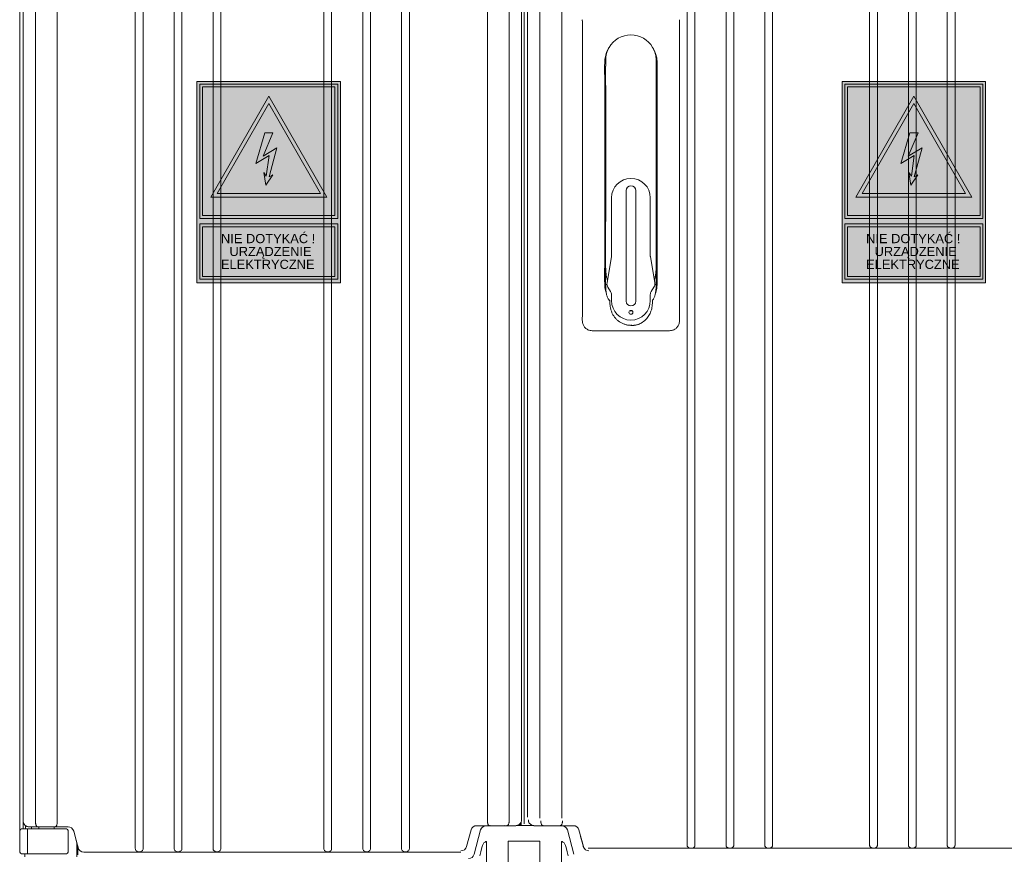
# Model space of a CAD drawing. Header units: centimetres. Extents: x -4572 to 125430, y -27163 to 73697.
# Tile 36 of 44: x 104420 to 104927, y -17910 to -17480. Entities that reach past the tile are written whole.
import ezdxf

# ---------------------------------------------------------------- set-up
doc = ezdxf.new("R2010")
doc.units = ezdxf.units.CM
doc.header["$MEASUREMENT"] = 0
doc.layers.add('2DE_OBP_Lovato-Apparatus', color=32, linetype='Continuous')
doc.layers.add('kontur', color=7, linetype='Continuous')
doc.layers.add('obudowy', color=7, linetype='Continuous', lineweight=0)
doc.styles.add('ARIAL', font='arial.ttf', dxfattribs={"width": 0.8})

# ---------------------------------------------------------------- blocks, each defined once
blk = doc.blocks.new('ASQCqe')
at = {"layer": 'kontur', "color": 7, "lineweight": 0}
for p, q in [((47388.5, 5964.17), (47388.5, 5180.17)), ((47388.52, 5964.17), (47388.52, 5176.14)), ((47390.24, 5177.64), (47390.24, 5966.6)), ((47647.19, 5181.65), (47647.26, 5966.6)), ((47648.53, 5965.04), (47648.53, 5180.63)), ((47648.55, 5180.17), (47648.55, 5964.17)), ((47650.31, 5183.63), (47650.31, 5964.54)), ((47390.24, 5181.57), (47390.24, 5963.58)), ((47396.66, 5181.15), (47396.66, 5963.56)), ((47640.82, 5181.15), (47640.83, 5963.56)), ((47647.25, 5181.57), (47647.25, 5963.58)), ((47629.63, 5181.6), (47629.63, 5958.17)), ((47388.5, 5949.17), (47388.5, 5197.17)), ((47648.53, 5950.03), (47648.53, 5197.63)), ((47648.54, 5949.17), (47648.54, 5197.17)), ((47656.72, 5869.97), (47656.72, 5183.13)), ((47667.91, 5869.97), (47667.91, 5183.13)), ((47545.3, 5466.22), (47545.3, 5814.41)), ((47549.31, 5466.22), (47549.31, 5814.41)), ((47565.34, 5466.22), (47565.34, 5814.41)), ((47569.35, 5466.22), (47569.35, 5814.41)), ((47585.38, 5466.22), (47585.38, 5814.41)), ((47589.39, 5466.22), (47589.39, 5814.41)), ((47732.6, 5815.46), (47732.6, 5170.12)), ((47736.6, 5815.46), (47736.6, 5170.12)), ((47752.61, 5815.46), (47752.61, 5170.12)), ((47756.61, 5815.46), (47756.61, 5170.12)), ((47772.62, 5815.46), (47772.62, 5170.12)), ((47776.62, 5815.46), (47776.62, 5170.12)), ((47826.65, 5815.46), (47826.65, 5170.12)), ((47830.65, 5815.46), (47830.65, 5170.12)), ((47846.66, 5815.46), (47846.66, 5170.12)), ((47850.66, 5815.46), (47850.66, 5170.12)), ((47866.67, 5815.46), (47866.67, 5170.12)), ((47870.67, 5815.46), (47870.67, 5170.12)), ((47407.87, 5181.6), (47407.87, 5666.62)), ((47714.8, 5580.67), (47715.77, 5578.63)), ((47690.58, 5571.02), (47690.58, 5574.08)), ((47693.58, 5473.28), (47693.58, 5503.05)), ((47701.08, 5449.77), (47701.08, 5506.8)), ((47706.09, 5506.8), (47706.09, 5449.77)), ((47713.59, 5503.05), (47713.59, 5473.28)), ((47691.27, 5459.14), (47693.54, 5472.78)), ((47713.63, 5472.78), (47715.91, 5459.14)), ((47545.3, 5466.22), (47545.3, 5168.56)), ((47549.3, 5466.22), (47549.3, 5168.56)), ((47565.34, 5466.22), (47565.34, 5168.56)), ((47569.34, 5466.22), (47569.34, 5168.56)), ((47585.38, 5466.22), (47585.38, 5168.56)), ((47589.38, 5466.22), (47589.38, 5168.56)), ((47693.12, 5454.75), (47691.68, 5457.06)), ((47715.49, 5457.06), (47714.05, 5454.75)), ((47693.58, 5450.02), (47693.58, 5453.16)), ((47713.59, 5453.16), (47713.59, 5450.02)), ((47703.57, 5445.01), (47703.59, 5445.01)), ((47388.51, 5180.07), (47388.51, 5180.17)), ((47390.02, 5177.64), (47392.49, 5177.64)), ((47390.24, 5181.55), (47390.24, 5181.57)), ((47390.24, 5181.57), (47390.24, 5181.57)), ((47391.54, 5179.21), (47391.54, 5177.64)), ((47392.49, 5177.64), (47410.53, 5177.64)), ((47397.82, 5178.65), (47393.29, 5178.65)), ((47394.54, 5178.65), (47394.54, 5177.64)), ((47396.66, 5181.59), (47396.66, 5181.6)), ((47406.77, 5178.65), (47397.82, 5178.65)), ((47398.3, 5178.65), (47398.3, 5177.64)), ((47406.3, 5177.64), (47406.3, 5178.65)), ((47413.44, 5178.65), (47406.77, 5178.65)), ((47407.87, 5181.6), (47407.86, 5181.15)), ((47410.53, 5177.64), (47412.03, 5177.64)), ((47630.74, 5179.23), (47624.07, 5179.23)), ((47639.69, 5179.23), (47630.74, 5179.23)), ((47644.22, 5179.23), (47639.69, 5179.23)), ((47644.37, 5179.24), (47653.52, 5179.24)), ((47646.47, 5180.24), (47646.47, 5179.24)), ((47646.97, 5181.03), (47646.97, 5179.24)), ((47658.25, 5179.23), (47653.73, 5179.23)), ((47667.2, 5179.23), (47658.25, 5179.23)), ((47673.88, 5179.23), (47667.2, 5179.23)), ((47388.52, 5166.14), (47388.52, 5176.14)), ((47392.48, 5166.14), (47392.48, 5176.14)), ((47413.53, 5166.14), (47413.53, 5176.14)), ((47418.63, 5167.87), (47416.34, 5176.42)), ((47621.17, 5177), (47618.88, 5168.45)), ((47622.76, 5164.46), (47626.12, 5177.01)), ((47674.19, 5164.46), (47670.83, 5177.01)), ((47679.07, 5168.45), (47676.77, 5177)), ((47418.03, 5170.1), (47418.52, 5168.27)), ((47418.03, 5170.1), (47418.03, 5163.17)), ((47418.05, 5167.6), (47418.72, 5167.61)), ((47418.52, 5164.15), (47418.52, 5168.27)), ((47448.1, 5168.56), (47448.1, 5167.51)), ((47452.11, 5168.56), (47452.11, 5167.51)), ((47468.14, 5168.56), (47468.14, 5167.51)), ((47472.15, 5168.56), (47472.15, 5167.51)), ((47488.18, 5168.56), (47488.18, 5167.51)), ((47492.19, 5168.56), (47492.19, 5167.51)), ((47545.3, 5168.56), (47545.3, 5167.51)), ((47549.3, 5168.56), (47549.3, 5167.51)), ((47565.34, 5168.56), (47565.34, 5167.51)), ((47569.34, 5168.56), (47569.34, 5167.51)), ((47585.38, 5168.56), (47585.38, 5167.51)), ((47589.38, 5168.56), (47589.38, 5167.51)), ((47627.49, 5169.88), (47627.49, 5169.9)), ((47629.15, 5158.24), (47629.16, 5171.11)), ((47640.28, 5171.23), (47648.47, 5171.23)), ((47640.28, 5171.23), (47640.29, 5158.24)), ((47656.67, 5171.23), (47648.47, 5171.23)), ((47656.67, 5171.23), (47656.66, 5158.24)), ((47667.8, 5158.24), (47667.79, 5171.11)), ((47669.46, 5169.88), (47669.46, 5169.9)), ((48015.77, 5167.62), (47681.56, 5167.62)), ((47732.6, 5170.12), (47732.6, 5169.14)), ((47732.89, 5168.3), (47732.89, 5168.3)), ((47733.33, 5167.9), (47733.33, 5167.9)), ((47734.19, 5167.66), (47735.01, 5167.66)), ((47736.6, 5170.12), (47736.6, 5169.14)), ((47752.61, 5170.12), (47752.61, 5169.14)), ((47752.9, 5168.3), (47752.9, 5168.3)), ((47753.34, 5167.9), (47753.34, 5167.9)), ((47754.2, 5167.66), (47755.02, 5167.66)), ((47756.61, 5170.12), (47756.61, 5169.14)), ((47772.62, 5170.12), (47772.62, 5169.14)), ((47772.91, 5168.3), (47772.91, 5168.3)), ((47773.35, 5167.9), (47773.35, 5167.9)), ((47774.21, 5167.66), (47775.04, 5167.66)), ((47776.62, 5170.12), (47776.62, 5169.14)), ((47826.65, 5170.12), (47826.65, 5169.14)), ((47826.94, 5168.3), (47826.94, 5168.3)), ((47827.38, 5167.9), (47827.38, 5167.9)), ((47828.24, 5167.66), (47829.06, 5167.66)), ((47830.65, 5170.12), (47830.65, 5169.14)), ((47846.66, 5170.12), (47846.66, 5169.14)), ((47846.95, 5168.3), (47846.95, 5168.3)), ((47847.39, 5167.9), (47847.39, 5167.9)), ((47848.25, 5167.66), (47849.07, 5167.66)), ((47850.66, 5170.12), (47850.66, 5169.14)), ((47866.67, 5170.12), (47866.67, 5169.14)), ((47866.96, 5168.3), (47866.96, 5168.3)), ((47867.4, 5167.9), (47867.4, 5167.9)), ((47868.26, 5167.66), (47869.08, 5167.66)), ((47870.67, 5170.12), (47870.67, 5169.14)), ((47392.49, 5164.64), (47390.02, 5164.64)), ((47391.11, 5163.09), (47391.11, 5164.64)), ((47410.53, 5164.64), (47392.49, 5164.64)), ((47412.03, 5164.64), (47410.53, 5164.64)), ((47418.55, 5167.14), (47418.93, 5167.14)), ((47615.95, 5165.64), (47421.53, 5165.64)), ((47449.64, 5165.79), (47449.84, 5165.79)), ((47449.84, 5165.79), (47450.37, 5165.79)), ((47450.37, 5165.79), (47450.57, 5165.79)), ((47469.68, 5165.79), (47469.88, 5165.79)), ((47469.88, 5165.79), (47470.41, 5165.79)), ((47470.41, 5165.79), (47470.61, 5165.79)), ((47489.72, 5165.79), (47489.92, 5165.79)), ((47489.92, 5165.79), (47490.45, 5165.79)), ((47490.45, 5165.79), (47490.65, 5165.79)), ((47546.84, 5165.79), (47547.04, 5165.79)), ((47547.04, 5165.79), (47547.56, 5165.79)), ((47547.56, 5165.79), (47547.77, 5165.79)), ((47566.88, 5165.79), (47567.08, 5165.79)), ((47567.08, 5165.79), (47567.6, 5165.79)), ((47567.6, 5165.79), (47567.81, 5165.79)), ((47586.92, 5165.79), (47587.12, 5165.79)), ((47587.12, 5165.79), (47587.64, 5165.79)), ((47587.64, 5165.79), (47587.85, 5165.79))]:
    blk.add_line(p, q, dxfattribs=at)
at = {"layer": 'kontur', "color": 7, "lineweight": 0, "flags": 128}
for points in [[(47678.54, 5594.27), (47678.54, 5594.3), (47678.54, 5594.7), (47678.55, 5594.9)], [(47678.56, 5593.12), (47678.56, 5593.5), (47678.55, 5593.9), (47678.55, 5594.17)], [(47728.62, 5594.16), (47728.62, 5593.91), (47728.61, 5593.51), (47728.61, 5593.13)], [(47728.62, 5594.88), (47728.63, 5594.7), (47728.63, 5594.31), (47728.63, 5594.26)], [(47678.57, 5588.23), (47678.57, 5589.07), (47678.57, 5590.18), (47678.57, 5591.28), (47678.57, 5592.39), (47678.56, 5593.02)], [(47728.61, 5593.03), (47728.6, 5592.4), (47728.6, 5591.29), (47728.6, 5590.19), (47728.6, 5589.08), (47728.6, 5588.22)], [(47703.59, 5434.51), (47699.56, 5434.51), (47695.53, 5434.51), (47691.17, 5434.51), (47686.8, 5434.5), (47685.71, 5434.49), (47684.62, 5434.47), (47684.12, 5434.48), (47683.61, 5434.5), (47683.11, 5434.55), (47682.61, 5434.63), (47682.12, 5434.75), (47681.74, 5434.88), (47681.37, 5435.04), (47681.01, 5435.23), (47680.67, 5435.44), (47680.33, 5435.71), (47680.02, 5436), (47679.74, 5436.32), (47679.48, 5436.65), (47679.26, 5437.01), (47679.07, 5437.38), (47678.9, 5437.76), (47678.78, 5438.16), (47678.67, 5438.6), (47678.6, 5439.06), (47678.56, 5439.52), (47678.54, 5439.98), (47678.53, 5440.44), (47678.54, 5441.22), (47678.55, 5442.01), (47678.55, 5442.8), (47678.55, 5446.91), (47678.55, 5451.02), (47678.57, 5461.97), (47678.57, 5472.92), (47678.57, 5483.87), (47678.57, 5516.73), (47678.57, 5560.22), (47678.57, 5573.53), (47678.57, 5586.85), (47678.57, 5587.96), (47678.57, 5588.13)], [(47690.58, 5574.08), (47690.69, 5575.78), (47691.02, 5577.45), (47691.57, 5579.06), (47692.32, 5580.59), (47693.27, 5582), (47694.39, 5583.28), (47695.67, 5584.4), (47697.08, 5585.35), (47698.61, 5586.1), (47700.22, 5586.65), (47701.89, 5586.98), (47703.59, 5587.09)], [(47728.6, 5588.11), (47728.6, 5587.97), (47728.6, 5586.86), (47728.6, 5573.58), (47728.6, 5560.29), (47728.6, 5516.73), (47728.6, 5483.87), (47728.6, 5472.92), (47728.6, 5461.97), (47728.62, 5451.02), (47728.62, 5446.91), (47728.62, 5442.8), (47728.63, 5442.03), (47728.63, 5441.25), (47728.64, 5440.48), (47728.64, 5440.01), (47728.62, 5439.54), (47728.57, 5439.07), (47728.5, 5438.61), (47728.39, 5438.16), (47728.27, 5437.76), (47728.11, 5437.38), (47727.91, 5437.01), (47727.69, 5436.65), (47727.44, 5436.32), (47727.15, 5436), (47726.84, 5435.71), (47726.5, 5435.44), (47726.16, 5435.23), (47725.8, 5435.04), (47725.43, 5434.88), (47725.05, 5434.75), (47724.56, 5434.63), (47724.06, 5434.55), (47723.56, 5434.5), (47723.05, 5434.48), (47722.55, 5434.47), (47721.46, 5434.49), (47720.37, 5434.5), (47716, 5434.51), (47711.64, 5434.51), (47707.61, 5434.51), (47703.59, 5434.51)], [(47703.59, 5587.09), (47705.27, 5586.98), (47706.93, 5586.65), (47708.53, 5586.11), (47710.05, 5585.37), (47711.46, 5584.44), (47712.73, 5583.33), (47713.85, 5582.07), (47714.8, 5580.67)], [(47692.21, 5580.36), (47692.11, 5580.21), (47691.72, 5579.55), (47691.38, 5578.87), (47691.07, 5578.17), (47690.81, 5577.45), (47690.59, 5576.72), (47690.41, 5575.98), (47690.3, 5575.31), (47690.21, 5574.64), (47690.15, 5573.97), (47690.11, 5573.3), (47690.08, 5572.39), (47690.06, 5571.48), (47690.05, 5570.57), (47690.06, 5567.88), (47690.07, 5565.19), (47690.08, 5559.82), (47690.08, 5554.12), (47690.08, 5532.52), (47690.08, 5510.93), (47690.07, 5488.95), (47690.07, 5474.24), (47690.07, 5469.32), (47690.06, 5464.4), (47690.05, 5461.16), (47690.05, 5460.08), (47690.07, 5459.01), (47690.11, 5457.93), (47690.16, 5457.27), (47690.23, 5456.62), (47690.33, 5455.97), (47690.46, 5455.33), (47690.62, 5454.69), (47690.85, 5453.98), (47690.95, 5453.72)], [(47716.23, 5453.78), (47716.37, 5454.15), (47716.59, 5454.88), (47716.77, 5455.62), (47716.91, 5456.43), (47717.01, 5457.24), (47717.07, 5458.05), (47717.1, 5458.87), (47717.11, 5459.7), (47717.12, 5460.53), (47717.12, 5462.96), (47717.11, 5465.4), (47717.1, 5470.27), (47717.1, 5475.45), (47717.09, 5553.77), (47717.09, 5559.28), (47717.1, 5564.8), (47717.11, 5566.8), (47717.13, 5568.79), (47717.13, 5570.79), (47717.1, 5572.78), (47717.06, 5573.6), (47717, 5574.42), (47716.9, 5575.23), (47716.8, 5575.85), (47716.66, 5576.46), (47716.49, 5577.06), (47716.3, 5577.66), (47715.99, 5578.43), (47715.64, 5579.18), (47715.24, 5579.91), (47714.79, 5580.61)], [(47715.77, 5578.63), (47716.37, 5576.45), (47716.59, 5574.2)], [(47716.59, 5574.2), (47716.6, 5573.84), (47716.61, 5573.66), (47716.61, 5573.56), (47716.61, 5573.51), (47716.61, 5573.49), (47716.61, 5573.47), (47716.61, 5573.47), (47716.61, 5573.47), (47716.61, 5573.46), (47716.61, 5573.46), (47716.61, 5573.46), (47716.61, 5573.46), (47716.61, 5573.46), (47716.61, 5573.46), (47716.61, 5573.46), (47716.61, 5573.46), (47716.61, 5573.46), (47716.61, 5573.46), (47716.61, 5573.46), (47716.61, 5573.46), (47716.61, 5573.37), (47716.61, 5573.25), (47716.61, 5573.1), (47716.61, 5572.92), (47716.61, 5572.72), (47716.61, 5572.49), (47716.61, 5571.84), (47716.61, 5571.04)], [(47690.57, 5467.07), (47690.57, 5470.07), (47690.58, 5511.55), (47690.58, 5531.35), (47690.58, 5551.15), (47690.56, 5570.96)], [(47716.61, 5570.96), (47716.59, 5551.15), (47716.59, 5531.35), (47716.59, 5511.55), (47716.6, 5470.07), (47716.6, 5467.07)], [(47690.57, 5458.25), (47690.56, 5458.33), (47690.56, 5462.7), (47690.57, 5467.07)], [(47690.57, 5467.16), (47690.58, 5466.53), (47690.6, 5465.9), (47690.64, 5465.27), (47690.67, 5464.79), (47690.72, 5464.31), (47690.77, 5463.85), (47690.84, 5463.39), (47690.91, 5462.94), (47691, 5462.5), (47691.09, 5462.07), (47691.2, 5461.67), (47691.31, 5461.29), (47691.43, 5460.93), (47691.53, 5460.7)], [(47690.57, 5467.07), (47690.59, 5466.45), (47690.61, 5465.82), (47690.65, 5465.21), (47690.69, 5464.6), (47690.76, 5464.01), (47690.83, 5463.43), (47690.91, 5462.97), (47691, 5462.52), (47691.09, 5462.09), (47691.2, 5461.68), (47691.32, 5461.29), (47691.44, 5460.93), (47691.53, 5460.71)], [(47716.6, 5467.07), (47716.58, 5466.45), (47716.56, 5465.82), (47716.52, 5465.21), (47716.48, 5464.6), (47716.41, 5464.01), (47716.34, 5463.43), (47716.26, 5462.97), (47716.17, 5462.52), (47716.08, 5462.09), (47715.97, 5461.68), (47715.86, 5461.29), (47715.73, 5460.93), (47715.64, 5460.71)], [(47716.6, 5467.16), (47716.59, 5466.53), (47716.57, 5465.9), (47716.53, 5465.27), (47716.5, 5464.79), (47716.45, 5464.31), (47716.4, 5463.85), (47716.33, 5463.39), (47716.26, 5462.94), (47716.17, 5462.5), (47716.08, 5462.07), (47715.97, 5461.67), (47715.86, 5461.29), (47715.74, 5460.93), (47715.65, 5460.7)], [(47716.6, 5467.07), (47716.61, 5464.15), (47716.61, 5461.24), (47716.61, 5458.33), (47716.6, 5458.25)], [(47691.23, 5458.48), (47691.03, 5458.4), (47690.8, 5458.31), (47690.57, 5458.25)], [(47690.57, 5458.25), (47690.58, 5457.6), (47690.6, 5456.96), (47690.63, 5456.31), (47690.67, 5455.82), (47690.72, 5455.33), (47690.77, 5454.85), (47690.84, 5454.39), (47690.91, 5453.93), (47691, 5453.49), (47691.09, 5453.07), (47691.2, 5452.66), (47691.31, 5452.28), (47691.43, 5451.92), (47691.57, 5451.59), (47691.71, 5451.29), (47691.86, 5451.01), (47692.02, 5450.77), (47692.15, 5450.6), (47692.28, 5450.45), (47692.42, 5450.33), (47692.56, 5450.23), (47692.71, 5450.16)], [(47716.6, 5458.25), (47716.59, 5457.6), (47716.57, 5456.96), (47716.54, 5456.31), (47716.5, 5455.82), (47716.46, 5455.33), (47716.4, 5454.85), (47716.33, 5454.39), (47716.26, 5453.93), (47716.17, 5453.49), (47716.08, 5453.07), (47715.97, 5452.66), (47715.86, 5452.28), (47715.74, 5451.92), (47715.6, 5451.59), (47715.46, 5451.29), (47715.31, 5451.01), (47715.15, 5450.77), (47715.02, 5450.6), (47714.89, 5450.45), (47714.75, 5450.33)], [(47716.6, 5458.25), (47716.38, 5458.31), (47716.15, 5458.39), (47715.93, 5458.48)], [(47692.23, 5450.5), (47692.27, 5450.47), (47692.35, 5450.38), (47692.46, 5450.27), (47692.56, 5450.17), (47692.67, 5450.06), (47692.67, 5450.06)], [(47692.67, 5450.16), (47692.67, 5450.16), (47692.68, 5450.17), (47692.71, 5450.16)], [(47692.67, 5450.16), (47692.67, 5449.98), (47692.7, 5449.32), (47692.73, 5448.76), (47692.77, 5448.24), (47692.82, 5447.77), (47692.87, 5447.32), (47692.93, 5446.9), (47693, 5446.51), (47693.09, 5446.09), (47693.18, 5445.68), (47693.29, 5445.28), (47693.41, 5444.89), (47693.54, 5444.52), (47693.67, 5444.15), (47693.82, 5443.79), (47693.98, 5443.44), (47694.15, 5443.1), (47694.32, 5442.77), (47694.51, 5442.45), (47694.7, 5442.14), (47694.91, 5441.84), (47695.12, 5441.55), (47695.33, 5441.27), (47695.56, 5440.99), (47695.8, 5440.73), (47696.05, 5440.47), (47696.31, 5440.22), (47696.58, 5439.97), (47696.86, 5439.74), (47697.15, 5439.51), (47697.45, 5439.29), (47697.75, 5439.08), (47698.06, 5438.88), (47698.37, 5438.7), (47698.7, 5438.52), (47699.02, 5438.36), (47699.36, 5438.2), (47699.7, 5438.06), (47700.04, 5437.93), (47700.38, 5437.81), (47700.74, 5437.71), (47701.09, 5437.61), (47701.44, 5437.53), (47701.8, 5437.46), (47702.12, 5437.4), (47702.46, 5437.36), (47702.79, 5437.33), (47703.15, 5437.31), (47703.54, 5437.29), (47703.98, 5437.28), (47704.48, 5437.28)], [(47714.75, 5450.33), (47714.72, 5449.54), (47714.68, 5448.74), (47714.62, 5447.95), (47714.52, 5447.17), (47714.42, 5446.52), (47714.29, 5445.88), (47714.12, 5445.25), (47713.93, 5444.62), (47713.71, 5444.01), (47713.46, 5443.44), (47713.19, 5442.88), (47712.88, 5442.34), (47712.55, 5441.81), (47712.19, 5441.3), (47711.8, 5440.82), (47711.29, 5440.28), (47710.74, 5439.76), (47710.16, 5439.29), (47709.55, 5438.85), (47708.92, 5438.46), (47708.43, 5438.2), (47707.93, 5437.96), (47707.43, 5437.75)], [(47714.75, 5450.31), (47714.85, 5450.41), (47714.94, 5450.51)], [(47703.59, 5445.01), (47703.59, 5445.01), (47703.6, 5445.01)], [(47703.59, 5445.01), (47703.59, 5445.01), (47703.59, 5444.98), (47703.59, 5444.95), (47703.59, 5444.9), (47703.59, 5444.84), (47703.59, 5444.76), (47703.59, 5444.69), (47703.59, 5444.6), (47703.59, 5444.51)], [(47703.59, 5437.34), (47703.59, 5437.34), (47703.59, 5437.33), (47703.59, 5437.33), (47703.63, 5437.33), (47703.66, 5437.32), (47703.69, 5437.32), (47703.72, 5437.32), (47703.75, 5437.31), (47703.78, 5437.31), (47703.82, 5437.31), (47703.92, 5437.3), (47704.03, 5437.29), (47704.13, 5437.29), (47704.25, 5437.28), (47704.33, 5437.28), (47704.4, 5437.28), (47704.51, 5437.28), (47704.61, 5437.28), (47704.7, 5437.28), (47704.77, 5437.28), (47704.93, 5437.28), (47705.07, 5437.29), (47705.22, 5437.3), (47705.37, 5437.31), (47705.51, 5437.32), (47705.84, 5437.36), (47706.16, 5437.41), (47706.47, 5437.47), (47706.8, 5437.55), (47707.12, 5437.65), (47707.43, 5437.75)], [(47390.62, 5180.16), (47390.45, 5180.5), (47390.29, 5181.02), (47390.24, 5181.57)], [(47390.61, 5180.16), (47390.41, 5180.59), (47390.28, 5181.07), (47390.24, 5181.55)], [(47393.29, 5178.65), (47393.11, 5178.65), (47392.81, 5178.69), (47392.52, 5178.75), (47392.34, 5178.8), (47392.17, 5178.86), (47392.01, 5178.94), (47391.85, 5179.02), (47391.81, 5179.04), (47391.58, 5179.18), (47391.36, 5179.36), (47391.15, 5179.55), (47390.95, 5179.77), (47390.77, 5180.02), (47390.62, 5180.29), (47390.52, 5180.5), (47390.44, 5180.71), (47390.38, 5180.93), (47390.32, 5181.24), (47390.3, 5181.46), (47390.29, 5181.65)], [(47392.04, 5178.92), (47392.04, 5178.92), (47392.04, 5178.92), (47392.06, 5178.91), (47392.08, 5178.9), (47392.13, 5178.88), (47392.21, 5178.85), (47392.26, 5178.83)], [(47392.48, 5176.14), (47392.48, 5176.39), (47392.48, 5176.64), (47392.48, 5176.87), (47392.48, 5177.08), (47392.48, 5177.26), (47392.48, 5177.42), (47392.49, 5177.53), (47392.49, 5177.61), (47392.49, 5177.63), (47392.49, 5177.64), (47392.49, 5177.64)], [(47397.78, 5178.65), (47397.78, 5178.65), (47397.67, 5178.66), (47397.55, 5178.7), (47397.44, 5178.76), (47397.33, 5178.86), (47397.22, 5178.98), (47397.12, 5179.13), (47397.03, 5179.3), (47396.95, 5179.48), (47396.87, 5179.69), (47396.81, 5179.9), (47396.76, 5180.13), (47396.72, 5180.37), (47396.69, 5180.62), (47396.67, 5180.88), (47396.66, 5181.15)], [(47407.86, 5181.15), (47407.86, 5180.88), (47407.84, 5180.62), (47407.81, 5180.37), (47407.77, 5180.13), (47407.72, 5179.9), (47407.65, 5179.69), (47407.58, 5179.48), (47407.5, 5179.3), (47407.41, 5179.13), (47407.31, 5178.98), (47407.2, 5178.86), (47407.08, 5178.76), (47406.97, 5178.7), (47406.86, 5178.66), (47406.75, 5178.65), (47406.75, 5178.65)], [(47630.74, 5179.23), (47630.74, 5179.23), (47630.63, 5179.24), (47630.52, 5179.28), (47630.4, 5179.34), (47630.29, 5179.44), (47630.18, 5179.56), (47630.08, 5179.72), (47629.99, 5179.88), (47629.91, 5180.06), (47629.83, 5180.27), (47629.77, 5180.48), (47629.72, 5180.71), (47629.68, 5180.95), (47629.65, 5181.21), (47629.63, 5181.47), (47629.62, 5181.73)], [(47631.49, 5179.21), (47631.43, 5179.22), (47631.26, 5179.24)], [(47638.19, 5179.24), (47637.98, 5179.22), (47637.95, 5179.21)], [(47639.69, 5179.23), (47639.69, 5179.23), (47639.8, 5179.24), (47639.92, 5179.28), (47640.03, 5179.34), (47640.14, 5179.44), (47640.25, 5179.56), (47640.35, 5179.72), (47640.44, 5179.88), (47640.52, 5180.06), (47640.6, 5180.27), (47640.66, 5180.48), (47640.71, 5180.71), (47640.75, 5180.95), (47640.78, 5181.21), (47640.8, 5181.47), (47640.81, 5181.73)], [(47645.59, 5179.56), (47645.43, 5179.48), (47645.24, 5179.41), (47645.05, 5179.35), (47644.86, 5179.3), (47644.54, 5179.24), (47644.22, 5179.23)], [(47645.59, 5179.56), (47645.64, 5179.58), (47645.75, 5179.64), (47645.82, 5179.69), (47645.87, 5179.73), (47645.91, 5179.75), (47645.93, 5179.76)], [(47647.22, 5182.23), (47647.22, 5182.14), (47647.21, 5181.96), (47647.18, 5181.73), (47647.12, 5181.47), (47647.07, 5181.29), (47647, 5181.11), (47646.87, 5180.82), (47646.77, 5180.66), (47646.67, 5180.5), (47646.53, 5180.31), (47646.38, 5180.14), (47646.17, 5179.95), (47645.94, 5179.77), (47645.92, 5179.76)], [(47653.73, 5179.23), (47653.54, 5179.23), (47653.24, 5179.27), (47652.96, 5179.33), (47652.77, 5179.38), (47652.61, 5179.44), (47652.44, 5179.52), (47652.28, 5179.6), (47652.24, 5179.62), (47652.01, 5179.77), (47651.79, 5179.94), (47651.58, 5180.13), (47651.38, 5180.35), (47651.2, 5180.6), (47651.05, 5180.88), (47650.95, 5181.08), (47650.87, 5181.29), (47650.81, 5181.51), (47650.75, 5181.82), (47650.73, 5182.04), (47650.73, 5182.23)], [(47652.47, 5179.5), (47652.47, 5179.5), (47652.48, 5179.5), (47652.49, 5179.49), (47652.52, 5179.48), (47652.56, 5179.46), (47652.64, 5179.43), (47652.69, 5179.41)], [(47658.25, 5179.23), (47658.25, 5179.23), (47658.14, 5179.24), (47658.03, 5179.28), (47657.92, 5179.34), (47657.8, 5179.44), (47657.69, 5179.56), (47657.59, 5179.72), (47657.5, 5179.88), (47657.42, 5180.06), (47657.35, 5180.27), (47657.29, 5180.48), (47657.23, 5180.71), (47657.19, 5180.95), (47657.16, 5181.21), (47657.14, 5181.47), (47657.14, 5181.73)], [(47658.76, 5179.24), (47658.97, 5179.22), (47659, 5179.21)], [(47668.32, 5181.73), (47668.31, 5181.47), (47668.3, 5181.21), (47668.26, 5180.95), (47668.22, 5180.71), (47668.17, 5180.48), (47668.11, 5180.27), (47668.04, 5180.06), (47667.95, 5179.88), (47667.87, 5179.72), (47667.76, 5179.56), (47667.65, 5179.44), (47667.54, 5179.34), (47667.43, 5179.28), (47667.32, 5179.24), (47667.2, 5179.23), (47667.2, 5179.23)], [(47417.23, 5173.12), (47418.02, 5170.16), (47418.57, 5168.08), (47418.65, 5167.82)], [(47677.66, 5173.7), (47678.45, 5170.74), (47679.01, 5168.66), (47679.08, 5168.4)], [(47448.1, 5167.51), (47448.14, 5167.13), (47448.24, 5166.78), (47448.42, 5166.46), (47448.65, 5166.2), (47448.94, 5166), (47449.27, 5165.86), (47449.64, 5165.79)], [(47450.57, 5165.79), (47450.94, 5165.86), (47451.27, 5166), (47451.56, 5166.2), (47451.8, 5166.46), (47451.97, 5166.78), (47452.07, 5167.13), (47452.11, 5167.51)], [(47468.14, 5167.51), (47468.18, 5167.13), (47468.28, 5166.78), (47468.46, 5166.46), (47468.69, 5166.2), (47468.98, 5166), (47469.31, 5165.86), (47469.68, 5165.79)], [(47470.61, 5165.79), (47470.98, 5165.86), (47471.31, 5166), (47471.6, 5166.2), (47471.84, 5166.46), (47472.01, 5166.78), (47472.11, 5167.13), (47472.15, 5167.51)], [(47488.18, 5167.51), (47488.22, 5167.13), (47488.32, 5166.78), (47488.5, 5166.46), (47488.73, 5166.2), (47489.02, 5166), (47489.35, 5165.86), (47489.72, 5165.79)], [(47490.65, 5165.79), (47491.02, 5165.86), (47491.35, 5166), (47491.64, 5166.2), (47491.88, 5166.46), (47492.05, 5166.78), (47492.15, 5167.13), (47492.19, 5167.51)], [(47545.3, 5167.51), (47545.33, 5167.13), (47545.44, 5166.78), (47545.61, 5166.46), (47545.84, 5166.2), (47546.13, 5166), (47546.47, 5165.86), (47546.84, 5165.79)], [(47547.77, 5165.79), (47548.13, 5165.86), (47548.47, 5166), (47548.76, 5166.2), (47548.99, 5166.46), (47549.16, 5166.78), (47549.27, 5167.13), (47549.3, 5167.51)], [(47565.34, 5167.51), (47565.37, 5167.13), (47565.48, 5166.78), (47565.65, 5166.46), (47565.88, 5166.2), (47566.17, 5166), (47566.51, 5165.86), (47566.88, 5165.79)], [(47567.81, 5165.79), (47568.17, 5165.86), (47568.51, 5166), (47568.8, 5166.2), (47569.03, 5166.46), (47569.2, 5166.78), (47569.31, 5167.13), (47569.34, 5167.51)], [(47585.38, 5167.51), (47585.41, 5167.13), (47585.52, 5166.78), (47585.69, 5166.46), (47585.92, 5166.2), (47586.21, 5166), (47586.55, 5165.86), (47586.92, 5165.79)], [(47587.85, 5165.79), (47588.21, 5165.86), (47588.55, 5166), (47588.84, 5166.2), (47589.07, 5166.46), (47589.24, 5166.78), (47589.35, 5167.13), (47589.38, 5167.51)], [(47618.87, 5168.41), (47619.05, 5169.07), (47619.22, 5169.73), (47619.58, 5171.05)], [(47625.63, 5163.59), (47626.21, 5165.75), (47626.79, 5167.92), (47626.93, 5168.46), (47627.08, 5169), (47627.21, 5169.36), (47627.38, 5169.7), (47627.58, 5170.02), (47627.83, 5170.32), (47628.11, 5170.58), (47628.43, 5170.8), (47628.78, 5170.98), (47629.16, 5171.11)], [(47671.31, 5163.59), (47670.74, 5165.75), (47670.16, 5167.92), (47670.02, 5168.46), (47669.87, 5169), (47669.74, 5169.36), (47669.57, 5169.7), (47669.37, 5170.02), (47669.12, 5170.32), (47668.83, 5170.58), (47668.52, 5170.8), (47668.16, 5170.98), (47667.79, 5171.11)], [(47681.49, 5167.62), (47681.68, 5167.62), (47683.99, 5167.61), (47686.3, 5167.62), (47704.78, 5167.62), (47778.7, 5167.62)], [(47732.73, 5168.56), (47732.67, 5168.7), (47732.63, 5168.84), (47732.61, 5168.95), (47732.6, 5169.05), (47732.6, 5169.14)], [(47732.89, 5168.3), (47732.79, 5168.44), (47732.73, 5168.56)], [(47733.09, 5168.08), (47732.97, 5168.2), (47732.89, 5168.3)], [(47733.09, 5168.08), (47732.98, 5168.18), (47732.89, 5168.3)], [(47733.33, 5167.9), (47733.15, 5168.03), (47733.09, 5168.08)], [(47734.19, 5167.66), (47733.94, 5167.68), (47733.69, 5167.74), (47733.5, 5167.81), (47733.33, 5167.9)], [(47734.19, 5167.66), (47733.91, 5167.68), (47733.64, 5167.75), (47733.48, 5167.82), (47733.33, 5167.9)], [(47735.6, 5167.77), (47735.4, 5167.71), (47735.2, 5167.67), (47735.01, 5167.66)], [(47736.12, 5168.08), (47735.97, 5167.96), (47735.8, 5167.86), (47735.6, 5167.77)], [(47736.47, 5168.56), (47736.41, 5168.45), (47736.34, 5168.33), (47736.24, 5168.2), (47736.12, 5168.08)], [(47736.6, 5169.14), (47736.6, 5169.04), (47736.59, 5168.94), (47736.57, 5168.85), (47736.53, 5168.71), (47736.47, 5168.56)], [(47752.74, 5168.56), (47752.68, 5168.7), (47752.65, 5168.84), (47752.63, 5168.95), (47752.61, 5169.05), (47752.61, 5169.14)], [(47752.9, 5168.3), (47752.8, 5168.44), (47752.74, 5168.56)], [(47753.1, 5168.08), (47752.98, 5168.2), (47752.9, 5168.3)], [(47753.1, 5168.08), (47752.99, 5168.18), (47752.9, 5168.3)], [(47753.34, 5167.9), (47753.16, 5168.03), (47753.1, 5168.08)], [(47754.2, 5167.66), (47753.95, 5167.68), (47753.7, 5167.74), (47753.52, 5167.81), (47753.34, 5167.9)], [(47754.2, 5167.66), (47753.92, 5167.68), (47753.65, 5167.75), (47753.49, 5167.82), (47753.34, 5167.9)], [(47755.62, 5167.77), (47755.41, 5167.71), (47755.21, 5167.67), (47755.02, 5167.66)], [(47756.13, 5168.08), (47755.98, 5167.96), (47755.81, 5167.86), (47755.62, 5167.77)], [(47756.48, 5168.56), (47756.42, 5168.45), (47756.35, 5168.33), (47756.25, 5168.2), (47756.13, 5168.08)], [(47756.61, 5169.14), (47756.61, 5169.04), (47756.6, 5168.94), (47756.58, 5168.85), (47756.54, 5168.71), (47756.48, 5168.56)], [(47772.75, 5168.56), (47772.69, 5168.7), (47772.66, 5168.84), (47772.64, 5168.95), (47772.62, 5169.05), (47772.62, 5169.14)], [(47772.91, 5168.3), (47772.81, 5168.44), (47772.75, 5168.56)], [(47773.11, 5168.08), (47772.99, 5168.2), (47772.91, 5168.3)], [(47773.11, 5168.08), (47773, 5168.18), (47772.91, 5168.3)], [(47773.35, 5167.9), (47773.17, 5168.03), (47773.11, 5168.08)], [(47774.21, 5167.66), (47773.96, 5167.68), (47773.71, 5167.74), (47773.53, 5167.81), (47773.35, 5167.9)], [(47774.21, 5167.66), (47773.93, 5167.68), (47773.66, 5167.75), (47773.5, 5167.82), (47773.35, 5167.9)], [(47775.63, 5167.77), (47775.42, 5167.71), (47775.22, 5167.67), (47775.04, 5167.66)], [(47776.14, 5168.08), (47775.99, 5167.96), (47775.82, 5167.86), (47775.63, 5167.77)], [(47776.49, 5168.56), (47776.43, 5168.45), (47776.36, 5168.33), (47776.26, 5168.2), (47776.14, 5168.08)], [(47776.62, 5169.14), (47776.62, 5169.04), (47776.61, 5168.94), (47776.59, 5168.85), (47776.55, 5168.71), (47776.49, 5168.56)], [(47826.78, 5168.56), (47826.72, 5168.7), (47826.68, 5168.84), (47826.66, 5168.95), (47826.65, 5169.05), (47826.65, 5169.14)], [(47826.94, 5168.3), (47826.84, 5168.44), (47826.78, 5168.56)], [(47827.14, 5168.08), (47827.02, 5168.2), (47826.94, 5168.3)], [(47827.14, 5168.08), (47827.03, 5168.18), (47826.94, 5168.3)], [(47827.38, 5167.9), (47827.2, 5168.03), (47827.14, 5168.08)], [(47828.24, 5167.66), (47827.99, 5167.68), (47827.74, 5167.74), (47827.55, 5167.81), (47827.38, 5167.9)], [(47828.24, 5167.66), (47827.96, 5167.68), (47827.69, 5167.75), (47827.53, 5167.82), (47827.38, 5167.9)], [(47829.65, 5167.77), (47829.45, 5167.71), (47829.25, 5167.67), (47829.06, 5167.66)], [(47830.17, 5168.08), (47830.02, 5167.96), (47829.85, 5167.86), (47829.65, 5167.77)], [(47830.52, 5168.56), (47830.46, 5168.45), (47830.39, 5168.33), (47830.29, 5168.2), (47830.17, 5168.08)], [(47830.65, 5169.14), (47830.65, 5169.04), (47830.64, 5168.94), (47830.62, 5168.85), (47830.58, 5168.71), (47830.52, 5168.56)], [(47846.79, 5168.56), (47846.73, 5168.7), (47846.69, 5168.84), (47846.67, 5168.95), (47846.66, 5169.05), (47846.66, 5169.14)], [(47846.95, 5168.3), (47846.85, 5168.44), (47846.79, 5168.56)], [(47847.15, 5168.08), (47847.03, 5168.2), (47846.95, 5168.3)], [(47847.15, 5168.08), (47847.04, 5168.18), (47846.95, 5168.3)], [(47847.39, 5167.9), (47847.21, 5168.03), (47847.15, 5168.08)], [(47848.25, 5167.66), (47848, 5167.68), (47847.75, 5167.74), (47847.56, 5167.81), (47847.39, 5167.9)], [(47848.25, 5167.66), (47847.97, 5167.68), (47847.7, 5167.75), (47847.54, 5167.82), (47847.39, 5167.9)], [(47849.66, 5167.77), (47849.46, 5167.71), (47849.26, 5167.67), (47849.07, 5167.66)], [(47850.18, 5168.08), (47850.03, 5167.96), (47849.86, 5167.86), (47849.66, 5167.77)], [(47850.53, 5168.56), (47850.47, 5168.45), (47850.4, 5168.33), (47850.3, 5168.2), (47850.18, 5168.08)], [(47850.66, 5169.14), (47850.66, 5169.04), (47850.65, 5168.94), (47850.63, 5168.85), (47850.59, 5168.71), (47850.53, 5168.56)], [(47866.8, 5168.56), (47866.74, 5168.7), (47866.7, 5168.84), (47866.69, 5168.95), (47866.67, 5169.05), (47866.67, 5169.14)], [(47866.96, 5168.3), (47866.86, 5168.44), (47866.8, 5168.56)], [(47867.16, 5168.08), (47867.04, 5168.2), (47866.96, 5168.3)], [(47867.16, 5168.08), (47867.05, 5168.18), (47866.96, 5168.3)], [(47867.4, 5167.9), (47867.22, 5168.03), (47867.16, 5168.08)], [(47868.26, 5167.66), (47868.01, 5167.68), (47867.76, 5167.74), (47867.58, 5167.81), (47867.4, 5167.9)], [(47868.26, 5167.66), (47867.98, 5167.68), (47867.71, 5167.75), (47867.55, 5167.82), (47867.4, 5167.9)], [(47869.67, 5167.77), (47869.47, 5167.71), (47869.27, 5167.67), (47869.08, 5167.66)], [(47870.19, 5168.08), (47870.04, 5167.96), (47869.87, 5167.86), (47869.67, 5167.77)], [(47870.54, 5168.56), (47870.48, 5168.45), (47870.41, 5168.33), (47870.31, 5168.2), (47870.19, 5168.08)], [(47870.67, 5169.14), (47870.67, 5169.04), (47870.66, 5168.94), (47870.64, 5168.85), (47870.6, 5168.71), (47870.54, 5168.56)], [(47392.49, 5164.64), (47392.49, 5164.64), (47392.49, 5164.65), (47392.49, 5164.68), (47392.49, 5164.75), (47392.48, 5164.87), (47392.48, 5165.02), (47392.48, 5165.2), (47392.48, 5165.41), (47392.48, 5165.64), (47392.48, 5165.89), (47392.48, 5166.14)]]:
    blk.add_lwpolyline(points, dxfattribs=at)
at = {"layer": 'kontur', "color": 7, "lineweight": 0}
blk.add_circle((47703.59, 5444.01), 1, dxfattribs=at)
for centre, radius, start, end in [((47703.59, 5574.08), 13.01, 0, 0.5352), ((47703.59, 5503.05), 10.01, 0, 180), ((47703.59, 5506.8), 2.5, 0, 180), ((47690.58, 5473.28), 3, 350.5377, 0), ((47716.59, 5473.28), 3, 180, 189.4623), ((47694.23, 5458.65), 3, 170.5377, 212.0054), ((47712.94, 5458.65), 3, 327.9946, 9.4623), ((47690.58, 5453.16), 3, 0, 32.0054), ((47716.59, 5453.16), 3, 147.9946, 180), ((47703.59, 5450.02), 10.01, 180, 0), ((47703.59, 5449.77), 2.5, 180, 0), ((47390.02, 5176.14), 1.5, 90, 180), ((47412.03, 5176.14), 1.5, 0, 90), ((47413.44, 5175.65), 3, 15, 90), ((47624.07, 5176.23), 3, 90, 165), ((47629.02, 5176.23), 3, 94.3088, 165), ((47667.93, 5176.23), 3, 15, 85.6912), ((47673.88, 5176.23), 3, 15, 90), ((47421.53, 5168.64), 3, 195, 270), ((47615.98, 5169.22), 3, 270, 345), ((47629.98, 5168.23), 3, 163.8673, 165), ((47629.98, 5168.23), 3, 106.5517, 122.946), ((47666.96, 5168.23), 3, 57.054, 73.4483), ((47666.96, 5168.23), 3, 15, 16.1327), ((47681.96, 5169.22), 3, 195, 270), ((47390.02, 5166.14), 1.5, 180, 270), ((47412.03, 5166.14), 1.5, 270, 0), ((47619.86, 5165.23), 3, 270, 345)]:
    blk.add_arc(centre, radius, start, end, dxfattribs=at)
at = {"layer": 'obudowy', "color": 7, "lineweight": 0}
for p, q in [((47448.1, 5429.42), (47448.1, 5814.41)), ((47452.11, 5429.42), (47452.11, 5814.41)), ((47468.14, 5429.42), (47468.14, 5814.41)), ((47472.15, 5429.42), (47472.15, 5814.41)), ((47488.18, 5168.56), (47488.18, 5814.41)), ((47492.19, 5168.56), (47492.19, 5814.41)), ((47448.1, 5168.56), (47448.1, 5429.42)), ((47452.11, 5168.56), (47452.11, 5429.42)), ((47468.14, 5168.56), (47468.14, 5429.42)), ((47472.15, 5168.56), (47472.15, 5429.42))]:
    blk.add_line(p, q, dxfattribs=at)
blk = doc.blocks.new('wefbwrh')
at = {"lineweight": 0}
h = blk.add_hatch(color=256, dxfattribs=at)
h.dxf.hatch_style = 1
h.set_gradient(color1=(254, 254, 254), color2=(244, 244, 244), rotation=65.37, one_color=1, tint=0.48)
h.paths.add_polyline_path([(5142.4, 3067.49), (5142.4, 2963.5), (5216.4, 2963.5), (5216.4, 3067.49), (5142.4, 3067.49)])
h.paths.add_polyline_path([(5214.98, 3066.06), (5214.98, 2996.81), (5143.82, 2996.81), (5143.82, 3066.06), (5214.98, 3066.06)], flags=16)
h.paths.add_polyline_path([(5145.25, 2998.23), (5145.25, 3064.64), (5213.55, 3064.64), (5213.55, 2998.23), (5145.25, 2998.23)], flags=0)
h.paths.add_polyline_path([(5149.52, 3007.72), (5179.4, 3059.9), (5209.29, 3007.72), (5149.52, 3007.72)], flags=0)
h.paths.add_polyline_path([(5152.79, 3009.62), (5179.4, 3056.08), (5206.01, 3009.62), (5152.79, 3009.62)], flags=0)
h.paths.add_polyline_path([(5183.66, 3033.16), (5179.6, 3018.17), (5181.52, 3019.31), (5177.88, 3013.9), (5176.84, 3020.56), (5178.14, 3018.59), (5179.61, 3029.19), (5172.71, 3025.2), (5177.33, 3040.88), (5181.58, 3040.88), (5176.53, 3028.98), (5183.66, 3033.16)], flags=0)
h.paths.add_polyline_path([(5214.98, 2993.96), (5214.98, 2965.4), (5143.82, 2965.4), (5143.82, 2993.96), (5214.98, 2993.96)], flags=0)
h.paths.add_polyline_path([(5145.25, 2966.82), (5145.25, 2992.54), (5213.55, 2992.54), (5213.55, 2966.82), (5145.25, 2966.82)], flags=0)
h = blk.add_hatch(color=256, dxfattribs=at)
h.set_gradient(color2=(0, 0, 0), one_color=1)
h.paths.add_polyline_path([(5214.98, 3066.06), (5143.82, 3066.06), (5143.82, 2996.81), (5214.98, 2996.81), (5214.98, 3066.06)])
h.paths.add_polyline_path([(5145.25, 3064.64), (5213.55, 3064.64), (5213.55, 2998.23), (5145.25, 2998.23), (5145.25, 3064.64)], flags=16)
h.paths.add_polyline_path([(5179.4, 3059.9), (5209.29, 3007.72), (5149.52, 3007.72), (5179.4, 3059.9)], flags=0)
h.paths.add_polyline_path([(5206.01, 3009.62), (5152.79, 3009.62), (5179.4, 3056.08), (5206.01, 3009.62)], flags=0)
h = blk.add_hatch(color=256, dxfattribs=at)
h.set_gradient(color1=(2, 2, 0), color2=(2, 2, 0), rotation=65.37, one_color=1, tint=0.48)
h.paths.add_polyline_path([(5214.98, 2996.81), (5214.98, 3066.06), (5143.82, 3066.06), (5143.82, 2996.81), (5214.98, 2996.81)])
h.paths.add_polyline_path([(5145.25, 2998.23), (5145.25, 3064.64), (5213.55, 3064.64), (5213.55, 2998.23), (5145.25, 2998.23)], flags=16)
h.paths.add_polyline_path([(5149.52, 3007.72), (5179.4, 3059.9), (5209.29, 3007.72), (5149.52, 3007.72)], flags=0)
h.paths.add_polyline_path([(5152.79, 3009.62), (5179.4, 3056.08), (5206.01, 3009.62), (5152.79, 3009.62)], flags=0)
h.paths.add_polyline_path([(5183.66, 3033.16), (5179.6, 3018.17), (5181.52, 3019.31), (5177.88, 3013.9), (5176.84, 3020.56), (5178.14, 3018.59), (5179.61, 3029.19), (5172.71, 3025.2), (5177.33, 3040.88), (5181.58, 3040.88), (5176.53, 3028.98), (5183.66, 3033.16)], flags=0)
h = blk.add_hatch(color=256, dxfattribs=at)
h.dxf.hatch_style = 1
h.set_gradient(color1=(254, 254, 254), color2=(244, 244, 244), rotation=65.37, one_color=1, tint=0.48)
h.paths.add_polyline_path([(5145.25, 3064.64), (5145.25, 2998.23), (5213.55, 2998.23), (5213.55, 3064.64), (5145.25, 3064.64)])
h.paths.add_polyline_path([(5149.52, 3007.72), (5179.4, 3059.9), (5209.29, 3007.72), (5149.52, 3007.72)], flags=16)
h.paths.add_polyline_path([(5152.79, 3009.62), (5179.4, 3056.08), (5206.01, 3009.62), (5152.79, 3009.62)], flags=0)
h.paths.add_polyline_path([(5183.66, 3033.16), (5179.6, 3018.17), (5181.52, 3019.31), (5177.88, 3013.9), (5176.84, 3020.56), (5178.14, 3018.59), (5179.61, 3029.19), (5172.71, 3025.2), (5177.33, 3040.88), (5181.58, 3040.88), (5176.53, 3028.98), (5183.66, 3033.16)], flags=0)
h = blk.add_hatch(color=256, dxfattribs=at)
h.paths.add_polyline_path([(5209.29, 3007.72), (5179.4, 3059.9), (5149.52, 3007.72), (5209.29, 3007.72)])
h.paths.add_polyline_path([(5206.01, 3009.62), (5152.79, 3009.62), (5179.4, 3056.08), (5206.01, 3009.62)], flags=16)
h = blk.add_hatch(color=256, dxfattribs=at)
h.set_gradient(color1=(2, 2, 0), color2=(2, 2, 0), rotation=65.37, one_color=1, tint=0.48)
h.paths.add_polyline_path([(5179.4, 3059.9), (5149.52, 3007.72), (5209.29, 3007.72), (5179.4, 3059.9)])
h.paths.add_polyline_path([(5152.79, 3009.62), (5179.4, 3056.08), (5206.01, 3009.62), (5152.79, 3009.62)], flags=16)
h.paths.add_polyline_path([(5183.66, 3033.16), (5179.6, 3018.17), (5181.52, 3019.31), (5177.88, 3013.9), (5176.84, 3020.56), (5178.14, 3018.59), (5179.61, 3029.19), (5172.71, 3025.2), (5177.33, 3040.88), (5181.58, 3040.88), (5176.53, 3028.98), (5183.66, 3033.16)], flags=0)
h = blk.add_hatch(color=256, dxfattribs=at)
h.set_gradient(color2=(5, 5, 5), one_color=1)
h.paths.add_polyline_path([(5179.4, 3059.9), (5149.52, 3007.72), (5209.29, 3007.72), (5179.4, 3059.9)])
h.paths.add_polyline_path([(5152.79, 3009.62), (5179.4, 3056.08), (5206.01, 3009.62), (5152.79, 3009.62)], flags=16)
h.paths.add_polyline_path([(5183.66, 3033.16), (5179.6, 3018.17), (5181.52, 3019.31), (5177.88, 3013.9), (5176.84, 3020.56), (5178.14, 3018.59), (5179.61, 3029.19), (5172.71, 3025.2), (5177.33, 3040.88), (5181.58, 3040.88), (5176.53, 3028.98), (5183.66, 3033.16)], flags=0)
h = blk.add_hatch(color=256, dxfattribs=at)
h.dxf.hatch_style = 1
h.set_gradient(color1=(247, 227, 8), color2=(238, 218, 8), rotation=65.37, one_color=1, tint=0.48)
h.paths.add_polyline_path([(5179.4, 3056.08), (5152.79, 3009.62), (5206.01, 3009.62), (5179.4, 3056.08)])
h.paths.add_polyline_path([(5183.66, 3033.16), (5179.6, 3018.17), (5181.52, 3019.31), (5177.88, 3013.9), (5176.84, 3020.56), (5178.14, 3018.59), (5179.61, 3029.19), (5172.71, 3025.2), (5177.33, 3040.88), (5181.58, 3040.88), (5176.53, 3028.98), (5183.66, 3033.16)], flags=16)
h = blk.add_hatch(color=256, dxfattribs=at)
h.set_gradient(color1=(2, 2, 0), color2=(2, 2, 0), rotation=65.37, one_color=1, tint=0.48)
h.paths.add_polyline_path([(5179.6, 3018.17), (5183.66, 3033.16), (5176.53, 3028.98), (5181.58, 3040.88), (5177.33, 3040.88), (5172.71, 3025.2), (5179.61, 3029.19), (5178.14, 3018.59), (5176.84, 3020.56), (5177.88, 3013.9), (5181.52, 3019.31), (5179.6, 3018.17)])
h = blk.add_hatch(color=256, dxfattribs=at)
h.set_gradient(color2=(0, 0, 0), one_color=1)
h.paths.add_polyline_path([(5179.6, 3018.17), (5183.66, 3033.16), (5176.53, 3028.98), (5181.58, 3040.88), (5177.33, 3040.88), (5172.71, 3025.2), (5179.61, 3029.19), (5178.14, 3018.59), (5176.84, 3020.56), (5177.88, 3013.9), (5181.52, 3019.31), (5179.6, 3018.17)])
h = blk.add_hatch(color=256, dxfattribs=at)
h.set_gradient(color2=(0, 0, 0), one_color=1)
h.paths.add_polyline_path([(5214.98, 2965.4), (5214.98, 2993.96), (5143.82, 2993.96), (5143.82, 2965.4), (5214.98, 2965.4)])
h.paths.add_polyline_path([(5213.55, 2966.82), (5145.25, 2966.82), (5145.25, 2992.54), (5213.55, 2992.54), (5213.55, 2966.82)], flags=16)
h.paths.add_polyline_path([(5158.49, 2974.81), (5202.29, 2974.81), (5202.29, 2983.32), (5158.49, 2983.32), (5158.49, 2974.81)], flags=8)
h.paths.add_polyline_path([(5154.11, 2969.48), (5203.81, 2969.48), (5203.81, 2976.75), (5154.11, 2976.75), (5154.11, 2969.48)], flags=8)
h.paths.add_polyline_path([(5154.1, 2982.76), (5203.98, 2982.76), (5203.98, 2991.15), (5154.1, 2991.15), (5154.1, 2982.76)], flags=8)
h = blk.add_hatch(color=256, dxfattribs=at)
h.set_gradient(color1=(2, 2, 0), color2=(2, 2, 0), rotation=65.37, one_color=1, tint=0.48)
h.paths.add_polyline_path([(5214.98, 2965.4), (5214.98, 2993.96), (5143.82, 2993.96), (5143.82, 2965.4), (5214.98, 2965.4)])
h.paths.add_polyline_path([(5145.25, 2966.82), (5145.25, 2992.54), (5213.55, 2992.54), (5213.55, 2966.82), (5145.25, 2966.82)], flags=16)
h = blk.add_hatch(color=256, dxfattribs=at)
h.set_gradient(color2=(5, 5, 5), one_color=1)
h.paths.add_polyline_path([(5214.98, 2967.4), (5214.98, 2993.96), (5143.82, 2993.96), (5143.82, 2967.4), (5214.98, 2967.4)])
h.paths.add_polyline_path([(5153.89, 2983.01), (5153.89, 2992.19), (5204.57, 2992.19), (5204.57, 2983.01)], flags=8)
h.paths.add_polyline_path([(5158.29, 2975.06), (5158.29, 2984.35), (5202.88, 2984.35), (5202.88, 2975.06)], flags=8)
h.paths.add_polyline_path([(5153.91, 2969.73), (5153.91, 2977.79), (5204.4, 2977.79), (5204.4, 2969.73)], flags=8)
h.paths.add_polyline_path([(5145.25, 2968.82), (5145.25, 2992.54), (5213.55, 2992.54), (5213.55, 2968.82), (5145.25, 2968.82)], flags=16)
h = blk.add_hatch(color=256, dxfattribs=at)
h.dxf.hatch_style = 2
h.set_gradient(color1=(247, 227, 8), color2=(247, 223, 7), one_color=1)
h.paths.add_polyline_path([(5145.25, 2966.82), (5213.55, 2966.82), (5213.55, 2992.54), (5145.25, 2992.54), (5145.25, 2966.82)])
h.paths.add_polyline_path([(5158.49, 2974.81), (5202.29, 2974.81), (5202.29, 2983.32), (5158.49, 2983.32), (5158.49, 2974.81)], flags=24)
h.paths.add_polyline_path([(5154.11, 2969.48), (5203.81, 2969.48), (5203.81, 2976.75), (5154.11, 2976.75), (5154.11, 2969.48)], flags=8)
h.paths.add_polyline_path([(5154.1, 2982.76), (5203.98, 2982.76), (5203.98, 2991.15), (5154.1, 2991.15), (5154.1, 2982.76)], flags=8)
for p, q in [((5149.52, 3007.72, 15), (5179.4, 3059.9, 15)), ((5152.79, 3009.62, 15), (5179.4, 3056.08, 15)), ((5179.4, 3059.9, 15), (5209.29, 3007.72, 15)), ((5179.4, 3056.08, 15), (5206.01, 3009.62, 15)), ((5143.82, 2993.96, 15), (5214.98, 2993.96, 15)), ((5143.82, 2965.4, 15), (5143.82, 2993.96, 15)), ((5145.25, 2966.82, 15), (5145.25, 2992.54, 15)), ((5145.25, 2992.54, 15), (5213.55, 2992.54, 15)), ((5213.55, 2966.82, 15), (5213.55, 2992.54, 15)), ((5214.98, 2965.4, 15), (5214.98, 2993.96, 15)), ((5214.98, 2965.4, 15), (5143.82, 2965.4, 15)), ((5213.55, 2966.82, 15), (5145.25, 2966.82, 15))]:
    blk.add_line(p, q, dxfattribs=at)
at = {"lineweight": 0, "elevation": 15}
for points in [[(5142.4, 2963.5), (5142.4, 3067.49), (5216.4, 3067.49), (5216.4, 2963.5)], [(5214.98, 3066.06), (5214.98, 2996.81), (5143.82, 2996.81), (5143.82, 3066.06)], [(5145.25, 2998.23), (5145.25, 3064.64), (5213.55, 3064.64), (5213.55, 2998.23)], [(5149.52, 3007.72), (5179.4, 3059.9), (5209.29, 3007.72)], [(5152.79, 3009.62), (5179.4, 3056.08), (5206.01, 3009.62)], [(5179.6, 3018.17), (5183.66, 3033.16), (5176.53, 3028.98), (5181.58, 3040.88), (5177.33, 3040.88), (5172.71, 3025.2), (5179.61, 3029.19), (5178.14, 3018.59), (5176.84, 3020.56), (5177.88, 3013.9), (5181.52, 3019.31)], [(5179.6, 3018.17), (5183.66, 3033.16), (5176.53, 3028.98), (5181.58, 3040.88), (5177.33, 3040.88), (5172.71, 3025.2), (5179.61, 3029.19), (5178.14, 3018.59), (5176.84, 3020.56), (5177.88, 3013.9), (5181.52, 3019.31)], [(5214.98, 2965.4), (5214.98, 2993.96), (5143.82, 2993.96), (5143.82, 2965.4)], [(5145.25, 2966.82), (5145.25, 2992.54), (5213.55, 2992.54), (5213.55, 2966.82)]]:
    blk.add_lwpolyline(points, close=True, dxfattribs=at)
for points in [[(5143.82, 3066.06), (5214.98, 3066.06)], [(5143.82, 2996.81), (5143.82, 3066.06)], [(5214.98, 3066.06), (5214.98, 2996.81)], [(5145.25, 3064.64), (5213.55, 3064.64)], [(5145.25, 2998.23), (5145.25, 3064.64)], [(5213.55, 3064.64), (5213.55, 2998.23)], [(5214.98, 2996.81), (5143.82, 2996.81)], [(5213.55, 2998.23), (5145.25, 2998.23)]]:
    blk.add_lwpolyline(points, dxfattribs=at)
at = {"layer": '2DE_OBP_Lovato-Apparatus', "color": 0, "lineweight": 0}
for p, q in [((5209.29, 3007.72, 15), (5149.52, 3007.72, 15)), ((5206.01, 3009.62, 15), (5152.79, 3009.62, 15)), ((5209.29, 3007.72, 15), (5209.29, 3007.72, 15))]:
    blk.add_line(p, q, dxfattribs=at)
at = {"color": 18, "lineweight": 0, "true_color": 0x050505, "style": 'ARIAL'}
for s, height, p in [('NIE DOTYKAĆ !', 4.7436, (5154.78, 2984.03, 15)), ('URZĄDZENIE', 4.744, (5159.15, 2977.39, 15)), ('ELEKTRYCZNE', 4.7436, (5154.78, 2970.74, 15))]:
    blk.add_text(s, height=height, dxfattribs=at).set_placement(p)

msp = doc.modelspace()

# ---------------------------------------------------------------- block references
at = {"lineweight": 0}
for name, p in [('ASQCqe', (57031.19, -23074.83, 1866.43)), ('wefbwrh', (99368.67, -20579.19, -424.29)), ('wefbwrh', (99701.24, -20579.19, -424.29))]:
    msp.add_blockref(name, p, dxfattribs=at)

doc.saveas('drawing.dxf')
